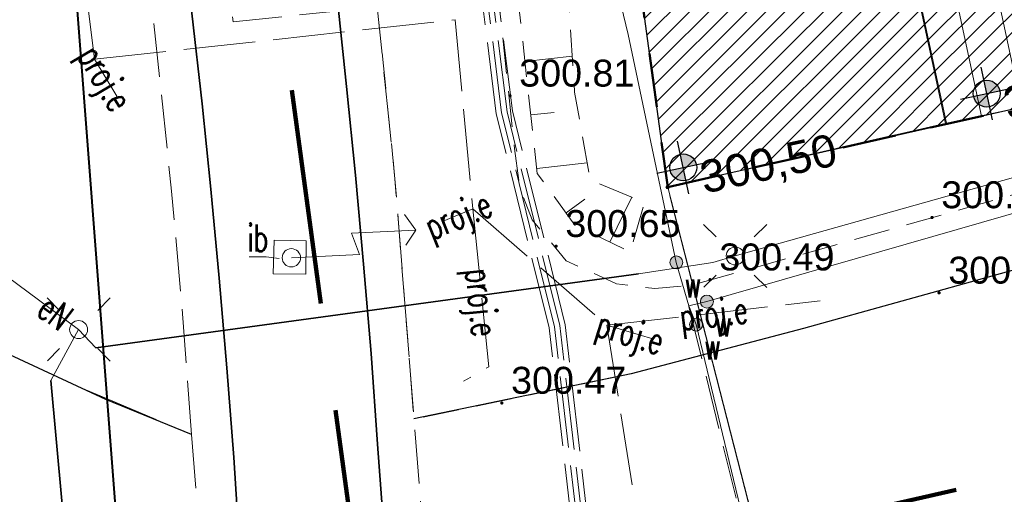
# Model space of a CAD drawing. Header units: metres. Extents: x 6567600 to 13135881, y 5574237 to 11149086.
# Tile 7 of 120: x 6567846 to 6567874, y 5574359 to 5574372. Entities that reach past the tile are written whole.
import ezdxf
from ezdxf.enums import TextEntityAlignment as Align

# ---------------------------------------------------------------- set-up
doc = ezdxf.new("R2010")
doc.units = ezdxf.units.M
for name, pattern in [('zzzxref_260316$0$_MDCP$0$2.0_1.0', [3, 2, -1]), ('zzzxref_260316$0$_MDCP$0$L_0_03', [1, 0.5, -0.5]), ('zzzxref_260316$0$_MDCP$0$L_0_04', [1.5, 1, -0.5]), ('zzzxref_260316$0$_MDCP$0$L_2_50', [2.5, 2, -0.5]), ('zzzxref_260316$0$_MDCP$1$L_0_06', [2, 1.5, -0.5]), ('zzzxref_260316$0$PR1183 Chorzów Metalowców V09_TT$0$Kropki przerywana 1', [2.5, 1.5, -1])]:
    doc.linetypes.add(name, pattern=pattern)
for name, color, linetype, lineweight in [('zzzxref_260316$0$_MDCP$0$EGB_DzialkaEwidencyjna', 7, 'Continuous', 18), ('zzzxref_260316$0$_MDCP$0$EGB_Klasouzytek', 92, 'Continuous', 18), ('zzzxref_260316$0$_MDCP$0$EGB_KonturUzytkuGruntowego', 92, 'Continuous', 18), ('zzzxref_260316$0$_MDCP$0$EGB_PunktGraniczny', 7, 'Continuous', 18), ('zzzxref_260316$0$_MDCP$0$GES_InneUrzadzeniaTowarzyszace_P', 7, 'Continuous', 18), ('zzzxref_260316$0$_MDCP$0$GES_PrzewodElektroenergetyczny', 1, 'Continuous', 18), ('zzzxref_260316$0$_MDCP$0$GES_PrzewodElektroenergetyczny_Projektowany', 7, 'Continuous', 18), ('zzzxref_260316$0$_MDCP$0$GES_UrzadzeniaSiecElektroenergetyczna_P', 7, 'Continuous', 18), ('zzzxref_260316$0$_MDCP$0$GES_UrzadzeniaSiecWodociagowa_P', 7, 'Continuous', 18), ('zzzxref_260316$0$_MDCP$0$GES_UrzadzeniaTowarzyszczaceLiniowe', 7, 'Continuous', 18), ('zzzxref_260316$0$_MDCP$0$KR_ObiektKarto', 7, 'Continuous', 18), ('zzzxref_260316$0$_MDCP$0$MP_LINIE_REGULAC', 135, 'Continuous', 40), ('zzzxref_260316$0$_MDCP$0$OT_Budowle', 7, 'Continuous', 18), ('zzzxref_260316$0$_MDCP$0$OT_Komunikacja', 7, 'Continuous', 18), ('zzzxref_260316$0$_MDCP$0$OT_Skarpa', 7, 'Continuous', 18), ('zzzxref_260316$0$_MDCP$0$OTRS', 7, 'Continuous', 13), ('zzzxref_260316$0$_MDCP$0$OTRS_O', 7, 'Continuous', 20), ('zzzxref_260316$0$_MDCP$0$Z_GRANICE SPRAWDZONE', 100, 'Continuous', 30), ('zzzxref_260316$0$_MDCP$0$Z_ZAKRES', 214, 'Continuous', 90), ('zzzxref_260316$0$_MDCP$1$GES_PrzewodWodociagowy', 5, 'Continuous', 18), ('zzzxref_260316$0$_MDCP$1$GES_PrzewodWodociagowy_Projektowany', 7, 'Continuous', 18)]:
    doc.layers.add(name, color=color, linetype=linetype, lineweight=lineweight)
for name, color, linetype in [('zzzxref_260316$0$PR1183 Chorzów Metalowców V09_TT$0$FORMA - Arch 01 - PZT 0 ZAKRES OPRACOWANIA', 7, 'Continuous'), ('zzzxref_260316$0$PR1183 Chorzów Metalowców V09_TT$0$FORMA - Arch 01 - PZT 1 Strefy', 7, 'Continuous'), ('zzzxref_260316$0$PR1183 Chorzów Metalowców V09_TT$0$FORMA - Arch 01 - PZT-3 Ukształtowanie terenu', 7, 'Continuous'), ('zzzxref_260316$0$PR1183 Chorzów Metalowców V09_TT$0$FORMA - Arch 01 - PZT-3 Zagospodarowanie', 7, 'Continuous')]:
    doc.layers.add(name, color=color, linetype=linetype)
doc.styles.add('zzzxref_260316$0$$TD_AUDIT_GENERATED_(9E133)', font='simplex.shx')
doc.styles.add('zzzxref_260316$0$$TD_AUDIT_GENERATED_(9E16A)', font='arial.ttf', dxfattribs={"width": 0.9})
doc.styles.add('zzzxref_260316$0$$TD_AUDIT_GENERATED_(B0E6E)', font='arial.ttf')
doc.linetypes.add('zzzxref_260316$0$_MDCP$0$MPNLZ', pattern='A,6,-2,[35,msgB.shx,S=0.016,R=0,X=-1,Y=0],6', length=14)
pattern_1 = [(45, (0, 1.2501), (-0.265165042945, 0.265165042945), [])]

# ---------------------------------------------------------------- blocks, each defined once
blk = doc.blocks.new('zzzxref_260316$0$_MDCP$0$OTRS')
at = {"layer": 'zzzxref_260316$0$_MDCP$0$OTRS', "color": 0, "lineweight": -3, "const_width": 0.09}
blk.add_lwpolyline([(-0.045, 0, 1), (0.045, 0, 1)], format="xyb", close=True, dxfattribs=at)
at = {"layer": 'zzzxref_260316$0$_MDCP$0$OTRS_O', "color": 0, "style": 'zzzxref_260316$0$$TD_AUDIT_GENERATED_(9E16A)'}
blk.add_attdef('RZEDNA', (0.514, 0.515), '', height=1.5, dxfattribs=at)
blk = doc.blocks.new('zzzxref_260316$0$_MDCP$0$other_SUWW')
at = {"linetype": 'Continuous', "lineweight": 18}
blk.add_hatch(color=0, dxfattribs=at).paths.add_polyline_path([(0, -0.361, 1), (0, 0.361, 1)])
at = {"color": 0, "linetype": 'Continuous', "lineweight": 18}
blk.add_circle((0, 0), 0.361, dxfattribs=at)
blk = doc.blocks.new('zzzxref_260316$0$_MDCP$0$other_SUEO')
at = {"color": 0, "linetype": 'Continuous', "lineweight": 18, "flags": 128}
for points in [[(-1.06, 1.06), (-1.76, 1.76)], [(1.76, 1.76), (1.06, 1.06)], [(-1.74, -1.74), (-1.06, -1.06)], [(1.06, -1.06), (1.76, -1.76)]]:
    blk.add_lwpolyline(points, dxfattribs=at)
at = {"color": 0, "linetype": 'Continuous', "lineweight": 18}
blk.add_circle((0, 0), 0.5, dxfattribs=at)
blk = doc.blocks.new('zzzxref_260316$0$_MDCP$0$other_SUPY')
at = {"color": 0, "linetype": 'Continuous', "lineweight": 18, "flags": 128}
for points in [[(-1.2, 7), (-2.1, 6.4)], [(0, 0), (0, 3.8), (-1.2, 3.4), (-1.2, 7)], [(-1.2, 7), (-0.4, 6.4)]]:
    blk.add_lwpolyline(points, dxfattribs=at)
at = {"color": 0, "linetype": 'Continuous', "lineweight": 18}
blk.add_circle((0, 0), 0.51, dxfattribs=at)
blk = doc.blocks.new('zzzxref_260316$0$_MDCP$0$EGPG_N')
at = {"linetype": 'Continuous', "lineweight": 13}
blk.add_hatch(color=0, dxfattribs=at).paths.add_polyline_path([(0, -0.1, 1), (0, 0.1, 1)])
at = {"color": 0, "linetype": 'Continuous', "lineweight": 13}
blk.add_circle((0, 0), 0.1, dxfattribs=at)
blk = doc.blocks.new('zzzxref_260316$0$_MDCP$0$L_0_02_1')
at = {"color": 0}
blk.add_point((0, 0), dxfattribs=at)
blk = doc.blocks.new('zzzxref_260316$0$_MDCP$0$L_0_02_2')
at = {"color": 0}
blk.add_point((0, 0), dxfattribs=at)
blk = doc.blocks.new('zzzxref_260316$0$PR1183 Chorzów Metalowców V09_TT$0$Koty wysokościowe_59', base_point=(6567864.602, 5574367.107))
at = {"layer": 'zzzxref_260316$0$PR1183 Chorzów Metalowców V09_TT$0$FORMA - Arch 01 - PZT-3 Ukształtowanie terenu', "linetype": 'Continuous', "lineweight": 25}
for points in [[(6567864.602, 5574367.107), (6567864.969, 5574367.186), (6567864.911, 5574367.32), (6567864.806, 5574367.422), (6567864.67, 5574367.476), (6567864.524, 5574367.474)], [(6567864.602, 5574367.107), (6567864.236, 5574367.029), (6567864.294, 5574366.894), (6567864.399, 5574366.792), (6567864.535, 5574366.738), (6567864.681, 5574366.741)]]:
    blk.add_hatch(color=6, dxfattribs=at).paths.add_polyline_path(points)
at = {"layer": 'zzzxref_260316$0$PR1183 Chorzów Metalowców V09_TT$0$FORMA - Arch 01 - PZT-3 Ukształtowanie terenu', "color": 6, "linetype": 'Continuous', "lineweight": 25}
for p, q in [((6567864.76, 5574366.374), (6567864.445, 5574367.841)), ((6567863.869, 5574366.95), (6567865.336, 5574367.265))]:
    blk.add_line(p, q, dxfattribs=at)
blk.add_circle((6567864.602, 5574367.107), 0.375, dxfattribs=at)
at = {"layer": 'zzzxref_260316$0$PR1183 Chorzów Metalowców V09_TT$0$FORMA - Arch 01 - PZT-3 Ukształtowanie terenu', "color": 6, "lineweight": 25, "insert": (6567865.22, 5574366.211), "char_height": 0.9, "attachment_point": 7, "rotation": 12.1296, "style": 'zzzxref_260316$0$$TD_AUDIT_GENERATED_(B0E6E)'}
blk.add_mtext('\\A1;{\\pql;\\fArial|b0|i0|c238|p0;\\W1.000000;300,50}', dxfattribs=at)
blk = doc.blocks.new('zzzxref_260316$0$PR1183 Chorzów Metalowców V09_TT$0$Koty wysokościowe_58', base_point=(6567873.049, 5574369.164))
at = {"layer": 'zzzxref_260316$0$PR1183 Chorzów Metalowców V09_TT$0$FORMA - Arch 01 - PZT-3 Ukształtowanie terenu', "linetype": 'Continuous', "lineweight": 25}
for points in [[(6567873.049, 5574369.164), (6567873.416, 5574369.242), (6567873.358, 5574369.377), (6567873.253, 5574369.479), (6567873.117, 5574369.532), (6567872.971, 5574369.53)], [(6567873.049, 5574369.164), (6567872.683, 5574369.085), (6567872.741, 5574368.95), (6567872.846, 5574368.849), (6567872.982, 5574368.795), (6567873.128, 5574368.797)]]:
    blk.add_hatch(color=6, dxfattribs=at).paths.add_polyline_path(points)
at = {"layer": 'zzzxref_260316$0$PR1183 Chorzów Metalowców V09_TT$0$FORMA - Arch 01 - PZT-3 Ukształtowanie terenu', "color": 6, "linetype": 'Continuous', "lineweight": 25}
for p, q in [((6567873.207, 5574368.43), (6567872.892, 5574369.897)), ((6567872.316, 5574369.006), (6567873.783, 5574369.321))]:
    blk.add_line(p, q, dxfattribs=at)
blk.add_circle((6567873.049, 5574369.164), 0.375, dxfattribs=at)
at = {"layer": 'zzzxref_260316$0$PR1183 Chorzów Metalowców V09_TT$0$FORMA - Arch 01 - PZT-3 Ukształtowanie terenu', "color": 6, "lineweight": 25, "insert": (6567873.667, 5574368.268), "char_height": 0.9, "attachment_point": 7, "rotation": 12.1296, "style": 'zzzxref_260316$0$$TD_AUDIT_GENERATED_(B0E6E)'}
blk.add_mtext('\\A1;{\\pql;\\fArial|b0|i0|c238|p0;\\W1.000000;300,40}', dxfattribs=at)
blk = doc.blocks.new('zzzxref_260316$0$PR1183 Chorzów Metalowców V09_TT$0$Linia_4', base_point=(6567872.906, 5574368.539))
at = {"layer": 'zzzxref_260316$0$PR1183 Chorzów Metalowców V09_TT$0$FORMA - Arch 01 - PZT-3 Zagospodarowanie', "color": 7, "linetype": 'Continuous', "lineweight": 35}
for q in [(6567869.729, 5574381.54), (6567870.462, 5574381.698)]:
    blk.add_line((6567870.017, 5574381.985), q, dxfattribs=at)
at = {"layer": 'zzzxref_260316$0$PR1183 Chorzów Metalowców V09_TT$0$FORMA - Arch 01 - PZT-3 Zagospodarowanie', "color": 7, "linetype": 'Continuous', "lineweight": 18}
blk.add_line((6567872.906, 5574368.539), (6567870.017, 5574381.985), dxfattribs=at)
blk = doc.blocks.new('zzzxref_260316')
at = {"layer": 'zzzxref_260316$0$PR1183 Chorzów Metalowców V09_TT$0$FORMA - Arch 01 - PZT 1 Strefy', "linetype": 'Continuous', "lineweight": 0, "true_color": 0x606060}
h = blk.add_hatch(dxfattribs=at)
h.set_pattern_fill('ANSI31', color=251, scale=3, style=0)
h.set_pattern_definition(pattern_1)
h.paths.add_polyline_path([(6567871.897, 5574369.582), (6567874.014, 5574370.037), (6567873.643, 5574371.762), (6567903.422, 5574378.162), (6567909.835, 5574381.687), (6567906.331, 5574397.99), (6567901.444, 5574396.94), (6567900.638, 5574400.689, 0.414214), (6567899.925, 5574401.149), (6567899.749, 5574401.111), (6567903.66, 5574382.913), (6567879.003, 5574377.614), (6567879.525, 5574375.189), (6567879.51, 5574375.186), (6567873.199, 5574373.83), (6567872.678, 5574376.254), (6567872.546, 5574376.226), (6567856.579, 5574450.519), (6567867.702, 5574452.91), (6567867.644, 5574453.192), (6567854.542, 5574450.478), (6567857.367, 5574437.331), (6567857.331, 5574437.354), (6567866.955, 5574392.574), (6567867.301, 5574390.966), (6567869.023, 5574382.952), (6567871.013, 5574373.692), (6567871.082, 5574373.375), (6567871.526, 5574371.307)])
at = {"layer": 'zzzxref_260316$0$PR1183 Chorzów Metalowców V09_TT$0$FORMA - Arch 01 - PZT 1 Strefy', "linetype": 'Continuous', "lineweight": 0, "true_color": 0x577933}
h = blk.add_hatch(dxfattribs=at)
h.set_pattern_fill('ANSI31', color=77, scale=3, style=0)
h.set_pattern_definition(pattern_1)
h.paths.add_polyline_path([(6567864.17, 5574367.81), (6567871.927, 5574369.589), (6567854.229, 5574451.933), (6567851.221, 5574451.287), (6567848.845, 5574450.177), (6567851.441, 5574441.29), (6567857.873, 5574413.783)])
at = {"layer": 'zzzxref_260316$0$_MDCP$0$EGB_DzialkaEwidencyjna', "linetype": 'Continuous', "lineweight": 18}
for p, q in [((6567870.09, 5574563.29), (6567937.22, 5574576.21)), ((6567937.22, 5574576.21), (6567953.2, 5574485.85)), ((6567849.51, 5574552.26), (6567921.55, 5574569.11)), ((6567921.55, 5574569.11), (6567849.51, 5574552.26)), ((6567921.55, 5574569.11), (6567946.41, 5574443.1)), ((6567946.41, 5574443.1), (6567921.55, 5574569.11)), ((6567848.19, 5574557.83), (6567870.09, 5574563.29)), ((6567849.51, 5574552.26), (6567848.19, 5574557.83)), ((6567830.11, 5574547.72), (6567849.51, 5574552.26)), ((6567829, 5574518.49), (6567830.11, 5574547.72)), ((6567851.37, 5574441.53), (6567829, 5574518.49)), ((6567953.2, 5574485.85), (6567954.34, 5574479.4)), ((6567954.34, 5574479.4), (6567964.63, 5574421.22)), ((6567946.41, 5574443.1), (6567945.87, 5574426.93)), ((6567945.87, 5574426.93), (6567946.41, 5574443.1)), ((6567857.95, 5574413.39), (6567851.37, 5574441.53)), ((6567945.87, 5574426.93), (6567941.78, 5574411.28)), ((6567941.78, 5574411.28), (6567945.87, 5574426.93)), ((6567964.63, 5574421.22), (6567961.98, 5574385.01)), ((6567864.17, 5574367.81), (6567857.95, 5574413.39)), ((6567857.984, 5574413.142), (6567864.136, 5574368.058)), ((6567941.78, 5574411.28), (6567926.87, 5574389.48)), ((6567926.87, 5574389.48), (6567941.78, 5574411.28)), ((6567926.87, 5574389.48), (6567903.73, 5574376.76)), ((6567903.73, 5574376.76), (6567926.87, 5574389.48)), ((6567961.98, 5574385.01), (6567940.38, 5574379.35)), ((6567940.38, 5574379.35), (6567927.03, 5574350.99)), ((6567903.73, 5574376.76), (6567864.17, 5574367.81)), ((6567864.17, 5574367.81), (6567903.73, 5574376.76)), ((6567869.98, 5574345.11), (6567864.17, 5574367.81)), ((6567864.232, 5574367.568), (6567869.918, 5574345.352)), ((6567921.32, 5574359.06), (6567869.98, 5574345.11)), ((6567923.464, 5574348.631), (6567921.32, 5574359.06)), ((6567927.03, 5574350.99), (6567923.464, 5574348.631))]:
    blk.add_line(p, q, dxfattribs=at)
at = {"layer": 'zzzxref_260316$0$_MDCP$0$EGB_Klasouzytek', "lineweight": 18}
for points in [[(6567903.73, 5574376.76), (6567864.17, 5574367.81), (6567857.95, 5574413.39), (6567851.37, 5574441.53)], [(6567857.95, 5574413.39), (6567862.49, 5574380.1), (6567864.17, 5574367.81), (6567869.98, 5574345.11)]]:
    blk.add_lwpolyline(points, dxfattribs=at)
at = {"layer": 'zzzxref_260316$0$_MDCP$0$EGB_KonturUzytkuGruntowego', "linetype": 'zzzxref_260316$0$_MDCP$0$L_0_03', "lineweight": 18, "flags": 128}
blk.add_lwpolyline([(6567903.73, 5574376.76), (6567864.17, 5574367.81), (6567862.49, 5574380.1), (6567857.95, 5574413.39), (6567851.37, 5574441.53), (6567829, 5574518.49), (6567830.11, 5574547.72)], dxfattribs=at)
at = {"layer": 'zzzxref_260316$0$_MDCP$0$EGB_KonturUzytkuGruntowego', "linetype": 'zzzxref_260316$0$_MDCP$0$L_0_03', "lineweight": 18}
blk.add_lwpolyline([(6567864.17, 5574367.81), (6567869.98, 5574345.11)], dxfattribs=at)
at = {"layer": 'zzzxref_260316$0$_MDCP$0$EGB_PunktGraniczny'}
blk.add_point((6567864.17, 5574367.81), dxfattribs=at)
at = {"layer": 'zzzxref_260316$0$_MDCP$0$GES_PrzewodElektroenergetyczny', "color": 1, "linetype": 'Continuous', "lineweight": 18, "flags": 128}
for points in [[(6567865.43, 5574365.71), (6567866.05, 5574365.89), (6567896.56, 5574374.5), (6567904.27, 5574376.45), (6567911.08, 5574378.87), (6567917.57, 5574382.21), (6567923.68, 5574386.39), (6567927.96, 5574390.03), (6567932.71, 5574394.95), (6567937.44, 5574401.32), (6567941.37, 5574408.93), (6567944.03, 5574416.87), (6567946.43, 5574428.12), (6567947.07, 5574438.02), (6567946.76, 5574445.07), (6567943.54, 5574465.05), (6567937.11, 5574496.16), (6567934.67, 5574502.03), (6567928.51, 5574535.24), (6567922.19, 5574569.25)], [(6567865.43, 5574365.71), (6567863.36, 5574365.39), (6567848.26, 5574363.33), (6567847.78, 5574363.84), (6567832, 5574375.56)]]:
    blk.add_lwpolyline(points, dxfattribs=at)
at = {"layer": 'zzzxref_260316$0$_MDCP$0$GES_PrzewodElektroenergetyczny', "color": 1, "linetype": 'Continuous', "lineweight": 18}
blk.add_lwpolyline([(6567847.78, 5574363.84), (6567847.01, 5574362.42), (6567849.008, 5574340.484)], dxfattribs=at)
at = {"layer": 'zzzxref_260316$0$_MDCP$0$GES_PrzewodElektroenergetyczny_Projektowany', "color": 1, "linetype": 'zzzxref_260316$0$_MDCP$0$L_2_50', "lineweight": 18}
for points in [[(6567863.28, 5574345.6), (6567861.17, 5574363.95), (6567859.7, 5574369.91), (6567857.85, 5574384.71), (6567853.27, 5574407.6), (6567857.07, 5574413.91), (6567851.02, 5574440.09), (6567845.91, 5574440.13), (6567840.48, 5574462.92)], [(6567863.44, 5574345.55), (6567861.32, 5574363.97), (6567859.85, 5574369.93), (6567858, 5574384.73), (6567853.42, 5574407.58), (6567857.22, 5574413.88), (6567851.14, 5574440.24), (6567846.03, 5574440.28), (6567840.62, 5574462.96)], [(6567862.97, 5574345.7), (6567860.87, 5574363.89), (6567859.4, 5574369.85), (6567857.55, 5574384.66), (6567852.95, 5574407.66), (6567856.75, 5574413.96), (6567850.78, 5574439.79), (6567845.68, 5574439.84), (6567840.19, 5574462.85)], [(6567863.13, 5574345.65), (6567861.02, 5574363.92), (6567859.55, 5574369.88), (6567857.7, 5574384.68), (6567853.11, 5574407.63), (6567856.91, 5574413.93), (6567850.9, 5574439.94), (6567845.79, 5574439.99), (6567840.33, 5574462.89)], [(6567838.66, 5574382.16), (6567847.42, 5574377.99), (6567848.22, 5574371.37), (6567858.26, 5574372.47), (6567858.75, 5574367.2), (6567862.48, 5574363.96), (6567865.16, 5574346.93), (6567862.035, 5574342.183)]]:
    blk.add_lwpolyline(points, dxfattribs=at)
at = {"layer": 'zzzxref_260316$0$_MDCP$0$GES_PrzewodElektroenergetyczny_Projektowany', "color": 1, "linetype": 'zzzxref_260316$0$_MDCP$0$L_2_50', "lineweight": 18, "flags": 128}
for points in [[(6567848.22, 5574371.37), (6567848.84, 5574370.34)], [(6567858.75, 5574367.2), (6567857.92, 5574366.86)], [(6567858.75, 5574367.2), (6567859.19, 5574362.8), (6567858.49, 5574362.4)], [(6567862.48, 5574363.96), (6567868.41, 5574364.64)], [(6567862.48, 5574363.96), (6567863.78, 5574363.57)]]:
    blk.add_lwpolyline(points, dxfattribs=at)
at = {"layer": 'zzzxref_260316$0$_MDCP$0$GES_UrzadzeniaTowarzyszczaceLiniowe', "color": 7, "linetype": 'Continuous', "lineweight": 35, "flags": 128}
blk.add_lwpolyline([(6567863.36, 5574365.39), (6567848.26, 5574363.33)], dxfattribs=at)
at = {"layer": 'zzzxref_260316$0$_MDCP$0$GES_UrzadzeniaTowarzyszczaceLiniowe', "color": 7, "linetype": 'Continuous', "lineweight": 35}
blk.add_lwpolyline([(6567847.01, 5574362.42), (6567849.008, 5574340.484)], dxfattribs=at)
at = {"layer": 'zzzxref_260316$0$_MDCP$0$KR_ObiektKarto', "linetype": 'Continuous', "lineweight": 18, "flags": 128}
for points in [[(6567860.198, 5574371.309), (6567861.516, 5574371.454)], [(6567860.361, 5574369.818), (6567861.014, 5574369.89)], [(6567860.525, 5574368.327), (6567861.927, 5574368.481)], [(6567861.342, 5574367.089), (6567861.866, 5574367.471)], [(6567862.561, 5574366.277), (6567863.171, 5574367.529)]]:
    blk.add_lwpolyline(points, dxfattribs=at)
at = {"layer": 'zzzxref_260316$0$_MDCP$0$MP_LINIE_REGULAC', "linetype": 'zzzxref_260316$0$_MDCP$0$MPNLZ', "flags": 128}
blk.add_lwpolyline([(6567850.203, 5574340.64), (6567845.014, 5574408.349), (6567815.314, 5574531.714), (6567826.921, 5574548.2), (6567848.668, 5574553.025)], dxfattribs=at)
at = {"layer": 'zzzxref_260316$0$_MDCP$0$OT_Budowle', "color": 7, "linetype": 'Continuous', "lineweight": 18, "flags": 128}
blk.add_lwpolyline([(6567854.11, 5574366.31), (6567854.1, 5574365.38), (6567853.19, 5574365.39), (6567853.22, 5574366.33)], close=True, dxfattribs=at)
at = {"layer": 'zzzxref_260316$0$_MDCP$0$OT_Budowle', "color": 7, "linetype": 'Continuous', "lineweight": 15}
blk.add_lwpolyline([(6567853.358, 5574365.816), (6567853, 5574365.865), (6567852.528, 5574365.865)], dxfattribs=at)
at = {"layer": 'zzzxref_260316$0$_MDCP$0$OT_Komunikacja', "color": 7, "linetype": 'Continuous', "lineweight": 25, "flags": 128}
for points in [[(6567878.894, 5574366.917), (6567867.949, 5574363.87), (6567863.154, 5574362.61), (6567857.11, 5574361.35)], [(6567850.92, 5574360.92), (6567848.54, 5574361.89), (6567845.73, 5574363.2), (6567844, 5574364.26), (6567842.76, 5574365.31), (6567841.8, 5574366.55)]]:
    blk.add_lwpolyline(points, dxfattribs=at)
at = {"layer": 'zzzxref_260316$0$_MDCP$0$OT_Komunikacja', "color": 7, "linetype": 'Continuous', "lineweight": 35}
for points in [[(6567821.69, 5574506.72), (6567844.97, 5574407.21), (6567845.53, 5574404.75), (6567846.07, 5574402.32), (6567847.1, 5574397.41), (6567847.57, 5574394.98), (6567847.771, 5574393.56), (6567848.45, 5574390.06), (6567848.87, 5574387.58), (6567849.27, 5574385.1), (6567849.64, 5574382.63), (6567850, 5574380.17), (6567850.33, 5574377.66), (6567850.64, 5574375.19), (6567851.22, 5574370.13), (6567851.46, 5574367.75), (6567851.69, 5574365.27), (6567851.9, 5574362.77), (6567852.1, 5574360.28), (6567852.26, 5574357.8)], [(6567825.64, 5574507.36), (6567848.98, 5574407.6), (6567849.55, 5574405.16), (6567850.09, 5574402.71), (6567850.6, 5574400.27), (6567851.1, 5574397.82), (6567851.58, 5574395.37), (6567852.04, 5574392.91), (6567852.48, 5574390.43), (6567852.89, 5574387.97), (6567853.29, 5574385.49), (6567853.67, 5574383.03), (6567854.02, 5574380.55), (6567854.35, 5574378.08), (6567854.66, 5574375.6), (6567854.97, 5574373.1), (6567855.23, 5574370.61), (6567855.48, 5574368.14), (6567855.71, 5574365.66), (6567855.92, 5574363.17), (6567856.1, 5574360.65), (6567856.28, 5574358.16)]]:
    blk.add_lwpolyline(points, dxfattribs=at)
at = {"layer": 'zzzxref_260316$0$_MDCP$0$OT_Komunikacja', "color": 7, "linetype": 'zzzxref_260316$0$_MDCP$0$L_0_04', "lineweight": 18, "flags": 128}
blk.add_lwpolyline([(6567947.515, 5574455.698), (6567948.396, 5574450.424), (6567948.648, 5574448.732), (6567948.975, 5574446.476), (6567949.265, 5574444.281), (6567949.478, 5574440.508), (6567949.478, 5574438.827), (6567949.548, 5574436.345), (6567949.466, 5574434.494), (6567949.331, 5574431.506), (6567949.013, 5574428.567), (6567948.397, 5574424.452), (6567947.845, 5574421.592), (6567946.958, 5574417.848), (6567946.194, 5574415.206), (6567944.955, 5574411.463), (6567944.22, 5574409.565), (6567943.335, 5574407.431), (6567941.896, 5574404.446), (6567940.723, 5574402.331), (6567939.781, 5574400.677), (6567938.516, 5574398.665), (6567936.744, 5574396.084), (6567934.465, 5574393.243), (6567932.327, 5574390.844), (6567928.971, 5574387.543), (6567926.7, 5574385.54), (6567925.032, 5574384.195), (6567923.337, 5574382.935), (6567920.797, 5574381.179), (6567917.606, 5574379.366), (6567914.527, 5574377.737), (6567911.816, 5574376.502), (6567909.558, 5574375.579), (6567907.269, 5574374.816), (6567903.606, 5574373.672), (6567899.382, 5574372.528), (6567894.891, 5574371.274), (6567878.894, 5574366.917), (6567867.949, 5574363.87), (6567863.154, 5574362.61), (6567857.11, 5574361.35), (6567856.863, 5574364.456), (6567856.582, 5574368.039), (6567856.09, 5574372.83), (6567857, 5574372.9), (6567856.31, 5574378.9), (6567855.79, 5574382.87), (6567855.18, 5574386.83), (6567854.51, 5574390.76), (6567853.78, 5574394.71), (6567853.05, 5574398.63), (6567852.19, 5574402.6), (6567849.76, 5574413.26), (6567849.89, 5574414.22), (6567851.83, 5574414.67), (6567851.37, 5574416.66), (6567854.58, 5574417.42), (6567850.88, 5574432.39), (6567845.96, 5574431.22), (6567840.92, 5574450.67), (6567838.96, 5574456.25), (6567831.07, 5574490.06), (6567830.27, 5574495.98), (6567829, 5574501.83), (6567827.92, 5574506.7), (6567826.86, 5574511.56), (6567826.08, 5574515.52), (6567825.4, 5574519.47), (6567824.95, 5574522.44), (6567824.5, 5574526.43), (6567824.25, 5574529.43), (6567824.08, 5574532.42), (6567824.01, 5574536.4), (6567824.25, 5574539.41), (6567825.44, 5574545.29), (6567826.09, 5574547.18), (6567826.92, 5574548.98), (6567827.87, 5574550.71), (6567829, 5574552.37), (6567849.24, 5574556.86), (6567847.84, 5574562.43), (6567850.42, 5574563.07), (6567851, 5574562.82), (6567857.08, 5574558.64), (6567878.36, 5574563.51), (6567907.32, 5574570.28), (6567907.73, 5574567.88), (6567878.94, 5574561.2), (6567857.62, 5574556.33), (6567833.07, 5574550.68), (6567832.17, 5574550.48), (6567830.79, 5574549.8), (6567829.67, 5574548.79), (6567828.68, 5574547.02), (6567827.68, 5574544.22), (6567827.06, 5574541.37), (6567826.61, 5574538.33), (6567826.47, 5574535.3), (6567826.62, 5574531.27), (6567826.93, 5574527.32), (6567827.29, 5574523.8), (6567827.81, 5574520.34), (6567828.64, 5574515.44), (6567829.22, 5574512.47), (6567831.34, 5574502.7), (6567832, 5574502.04), (6567832.86, 5574501.86), (6567835.48, 5574490.39), (6567838.69, 5574476.72), (6567840.94, 5574477.22), (6567842.1, 5574472.29), (6567839.84, 5574471.76), (6567843.24, 5574457.14), (6567846.41, 5574443.89), (6567846.82, 5574442.27), (6567847.04, 5574441.61), (6567847.42, 5574441.08), (6567847.97, 5574440.71), (6567848.63, 5574440.56), (6567849.32, 5574440.61), (6567851.19, 5574441.04), (6567854.02, 5574429.39), (6567857.72, 5574414.07), (6567855.38, 5574413.53), (6567854.43, 5574412.7), (6567853.63, 5574411.68), (6567853.17, 5574410.72), (6567853.12, 5574409.71), (6567854.26, 5574404.84), (6567855.51, 5574399), (6567857.01, 5574391.2), (6567857.79, 5574386.18), (6567858.35, 5574382.21), (6567859.02, 5574377.27), (6567859.909, 5574368.887), (6567860.055, 5574367.78), (6567860.402, 5574366.895), (6567861.348, 5574365.757), (6567862.743, 5574365.112), (6567863.812, 5574364.983), (6567864.873, 5574365.082), (6567875.385, 5574368.045), (6567887.169, 5574371.344), (6567894.86, 5574373.433), (6567904.193, 5574375.979), (6567909.986, 5574377.842), (6567913.714, 5574379.575), (6567916.29, 5574380.93), (6567919.833, 5574382.929), (6567921.94, 5574384.465), (6567924.837, 5574386.597), (6567926.974, 5574388.488), (6567928.91, 5574390.273), (6567932.797, 5574394.443), (6567936.263, 5574399.014), (6567938.789, 5574403.047), (6567940.719, 5574406.619), (6567942.6, 5574410.97), (6567944.237, 5574415.951), (6567945.095, 5574418.932), (6567946.005, 5574422.667), (6567946.916, 5574428.255), (6567947.357, 5574433.537), (6567947.446, 5574438.626), (6567947.184, 5574444.294), (6567946.685, 5574448.233), (6567946.054, 5574452.175), (6567945.029, 5574458.386), (6567942.856, 5574469.729), (6567945.871, 5574465.435)], close=True, dxfattribs=at)
at = {"layer": 'zzzxref_260316$0$_MDCP$0$OT_Komunikacja', "color": 7, "linetype": 'zzzxref_260316$0$_MDCP$1$L_0_06', "lineweight": 18}
blk.add_lwpolyline([(6567817.142, 5574457.023), (6567819.924, 5574445.478), (6567821.705, 5574438.078), (6567824.37, 5574426.61), (6567825.318, 5574422.062), (6567826.252, 5574417.257), (6567827.277, 5574410.583), (6567828.114, 5574405.156), (6567829.154, 5574397.295), (6567830.088, 5574389.183), (6567830.723, 5574381.004), (6567831.569, 5574370.079), (6567831.824, 5574366.948), (6567841.8, 5574366.55), (6567842.76, 5574365.31), (6567844, 5574364.26), (6567845.73, 5574363.2), (6567847.691, 5574362.286), (6567848.554, 5574361.921), (6567850.92, 5574360.92), (6567851.08, 5574358.976)], dxfattribs=at)
at = {"layer": 'zzzxref_260316$0$_MDCP$0$OT_Komunikacja', "color": 7, "linetype": 'zzzxref_260316$0$_MDCP$1$L_0_06', "lineweight": 18, "flags": 128}
blk.add_lwpolyline([(6567850.92, 5574360.92), (6567850.628, 5574364.79), (6567850.365, 5574367.7), (6567850.066, 5574370.585), (6567849.745, 5574373.479), (6567851.93, 5574373.729), (6567852.08, 5574372.41), (6567856.09, 5574372.83), (6567856.582, 5574368.039), (6567856.863, 5574364.456), (6567857.11, 5574361.35), (6567857.403, 5574357.729), (6567857.648, 5574352.63), (6567857.878, 5574345.927), (6567857.957, 5574342.944), (6567855.759, 5574342.908), (6567853.93, 5574342.88)], dxfattribs=at)
at = {"layer": 'zzzxref_260316$0$_MDCP$0$OT_Skarpa', "color": 7, "linetype": 'zzzxref_260316$0$_MDCP$0$L_0_04', "lineweight": 18, "flags": 128}
blk.add_lwpolyline([(6567836.9, 5574495.68), (6567838.52, 5574491.11), (6567840.59, 5574480.86), (6567843.46, 5574480.36), (6567848.13, 5574462.83), (6567851.9, 5574444.67), (6567858.01, 5574426.68), (6567860.79, 5574412.31), (6567856.48, 5574410.59), (6567857.58, 5574403.57), (6567859.68, 5574394.97), (6567860.62, 5574385.5), (6567861.58, 5574370.45), (6567862.01, 5574368.01), (6567863.53, 5574367.38), (6567863.13, 5574366), (6567861.59, 5574366.75), (6567860.54, 5574368.19), (6567859.27, 5574379.76), (6567857.79, 5574389.9), (6567858.03, 5574392), (6567857.57, 5574394.08), (6567856.6, 5574396.01), (6567853.99, 5574408.75), (6567853.94, 5574410.45), (6567854.9, 5574412.03), (6567856.04, 5574412.96), (6567858.35, 5574413.64), (6567855.26, 5574426.79), (6567851.62, 5574441.38), (6567849.42, 5574443.2), (6567847.4, 5574447.15), (6567844.89, 5574462.43), (6567841.18, 5574478.32), (6567838.55, 5574479.72), (6567836.83, 5574487.4), (6567833.76, 5574501.75)], close=True, dxfattribs=at)
at = {"layer": 'zzzxref_260316$0$_MDCP$0$Z_GRANICE SPRAWDZONE', "linetype": 'ByBlock', "flags": 128}
blk.add_lwpolyline([(6567830.11, 5574547.72), (6567849.531, 5574552.262), (6567921.55, 5574569.11), (6567946.41, 5574443.1), (6567945.87, 5574426.93), (6567941.769, 5574411.258), (6567926.87, 5574389.48), (6567903.73, 5574376.76), (6567864.17, 5574367.81), (6567857.95, 5574413.39), (6567851.37, 5574441.53), (6567829, 5574518.49), (6567830.11, 5574547.72)], dxfattribs=at)
at = {"layer": 'zzzxref_260316$0$_MDCP$0$Z_ZAKRES', "linetype": 'zzzxref_260316$0$_MDCP$0$2.0_1.0', "lineweight": 140, "ltscale": 3}
blk.add_lwpolyline([(6567820.407, 5574555.719), (6567847.232, 5574561.997), (6567929.356, 5574581.206), (6567956.443, 5574443.911), (6567955.827, 5574425.481), (6567951.015, 5574407.07), (6567933.777, 5574381.866), (6567907.312, 5574367.318), (6567855.739, 5574355.65), (6567852.582, 5574378.747), (6567848.105, 5574411.572), (6567841.693, 5574438.994), (6567818.946, 5574517.253)], close=True, dxfattribs=at)
at = {"layer": 'zzzxref_260316$0$_MDCP$1$GES_PrzewodWodociagowy', "color": 5, "linetype": 'Continuous', "lineweight": 18}
blk.add_lwpolyline([(6567827.542, 5574374.609), (6567833.78, 5574375.29), (6567857.1, 5574378.14), (6567861.43, 5574378.88), (6567863.07, 5574372.06), (6567864.41, 5574365.71), (6567864.76, 5574364.5), (6567864.96, 5574363.98), (6567869.44, 5574345.36)], dxfattribs=at)
at = {"layer": 'zzzxref_260316$0$_MDCP$1$GES_PrzewodWodociagowy', "color": 5, "linetype": 'Continuous', "lineweight": 18, "flags": 128}
blk.add_lwpolyline([(6567864.76, 5574364.5), (6567865.26, 5574364.62), (6567879.87, 5574368.83), (6567891.58, 5574371.22)], dxfattribs=at)
at = {"layer": 'zzzxref_260316$0$_MDCP$1$GES_PrzewodWodociagowy_Projektowany', "color": 5, "linetype": 'zzzxref_260316$0$_MDCP$1$L_0_06', "lineweight": 18, "flags": 128}
blk.add_lwpolyline([(6567864.76, 5574364.48), (6567869.41, 5574345.6)], dxfattribs=at)
at = {"layer": 'zzzxref_260316$0$PR1183 Chorzów Metalowców V09_TT$0$FORMA - Arch 01 - PZT 0 ZAKRES OPRACOWANIA', "color": 1, "linetype": 'zzzxref_260316$0$PR1183 Chorzów Metalowców V09_TT$0$Kropki przerywana 1', "lineweight": 50}
for p, q in [((6567857.893, 5574413.634), (6567864.17, 5574367.81)), ((6567864.17, 5574367.81), (6567903.73, 5574376.76))]:
    blk.add_line(p, q, dxfattribs=at)
at = {"layer": 'zzzxref_260316$0$PR1183 Chorzów Metalowców V09_TT$0$FORMA - Arch 01 - PZT 1 Strefy', "color": 71, "linetype": 'Continuous', "lineweight": 13, "true_color": 0xaff266}
for p, q in [((6567871.927, 5574369.589), (6567854.229, 5574451.933)), ((6567857.873, 5574413.783), (6567864.17, 5574367.81)), ((6567864.17, 5574367.81), (6567871.927, 5574369.589))]:
    blk.add_line(p, q, dxfattribs=at)
at = {"layer": 'zzzxref_260316$0$PR1183 Chorzów Metalowców V09_TT$0$FORMA - Arch 01 - PZT 1 Strefy', "color": 9, "linetype": 'Continuous', "lineweight": 13}
for p, q in [((6567871.082, 5574373.375), (6567871.526, 5574371.307)), ((6567871.526, 5574371.307), (6567871.897, 5574369.582)), ((6567871.897, 5574369.582), (6567874.014, 5574370.037))]:
    blk.add_line(p, q, dxfattribs=at)
at = {"layer": 'zzzxref_260316$0$PR1183 Chorzów Metalowców V09_TT$0$FORMA - Arch 01 - PZT-3 Zagospodarowanie', "color": 7, "linetype": 'Continuous', "lineweight": 18}
for p, q in [((6567869.039, 5574383.023), (6567871.927, 5574369.589)), ((6567873.199, 5574373.83), (6567874.014, 5574370.037))]:
    blk.add_line(p, q, dxfattribs=at)
at = {"layer": 'zzzxref_260316$0$_MDCP$0$EGB_DzialkaEwidencyjna', "linetype": 'Continuous', "xscale": 0.5, "yscale": 0.5, "zscale": 0.5}
for name, rotation in [('zzzxref_260316$0$_MDCP$0$L_0_02_1', 12.75), ('zzzxref_260316$0$_MDCP$0$L_0_02_2', 284.36)]:
    blk.add_blockref(name, (6567864.17, 5574367.81), dxfattribs=dict(at, rotation=rotation))
at = {"layer": 'zzzxref_260316$0$_MDCP$0$EGB_PunktGraniczny', "linetype": 'Continuous', "xscale": 0.5, "yscale": 0.5, "zscale": 0.5}
blk.add_blockref('zzzxref_260316$0$_MDCP$0$EGPG_N', (6567864.17, 5574367.81), dxfattribs=at)
at = {"layer": 'zzzxref_260316$0$_MDCP$0$GES_InneUrzadzeniaTowarzyszace_P', "linetype": 'Continuous', "xscale": 0.4999999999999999, "yscale": 0.4999999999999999, "zscale": 0.5, "rotation": 272.7942842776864}
blk.add_blockref('zzzxref_260316$0$_MDCP$0$other_SUPY', (6567853.7, 5574365.84), dxfattribs=at)
at = {"layer": 'zzzxref_260316$0$_MDCP$0$GES_UrzadzeniaSiecElektroenergetyczna_P', "linetype": 'Continuous', "xscale": 0.5, "yscale": 0.5, "zscale": 0.5}
for p in [(6567866.05, 5574365.89), (6567847.78, 5574363.84)]:
    blk.add_blockref('zzzxref_260316$0$_MDCP$0$other_SUEO', p, dxfattribs=at)
at = {"layer": 'zzzxref_260316$0$_MDCP$0$GES_UrzadzeniaSiecWodociagowa_P', "color": 5, "linetype": 'Continuous', "xscale": 0.5, "yscale": 0.5, "zscale": 0.5}
for p in [(6567864.41, 5574365.71), (6567865.26, 5574364.62), (6567864.96, 5574363.98)]:
    blk.add_blockref('zzzxref_260316$0$_MDCP$0$other_SUWW', p, dxfattribs=at)
at = {"layer": 'zzzxref_260316$0$_MDCP$0$OTRS', "xscale": 0.5, "yscale": 0.5, "zscale": 0.5}
for p, values in [((6567859.782, 5574370.352, 300.805), {'RZEDNA': '300.81'}), ((6567871.525, 5574366.963, 300.383), {'RZEDNA': '300.38'}), ((6567861.065, 5574366.162, 300.654), {'RZEDNA': '300.65'}), ((6567865.35, 5574365.231, 300.488), {'RZEDNA': '300.49'}), ((6567871.721, 5574364.863, 300.229), {'RZEDNA': '300.23'}), ((6567859.556, 5574361.795, 300.47), {'RZEDNA': '300.47'})]:
    blk.add_blockref('zzzxref_260316$0$_MDCP$0$OTRS', p, dxfattribs=at).add_auto_attribs(values)
at = {"layer": 'zzzxref_260316$0$PR1183 Chorzów Metalowców V09_TT$0$FORMA - Arch 01 - PZT-3 Ukształtowanie terenu', "color": 6, "lineweight": 25}
for name, p in [('zzzxref_260316$0$PR1183 Chorzów Metalowców V09_TT$0$Koty wysokościowe_58', (6567873.049, 5574370.414)), ('zzzxref_260316$0$PR1183 Chorzów Metalowców V09_TT$0$Koty wysokościowe_59', (6567864.602, 5574368.357))]:
    blk.add_blockref(name, p, dxfattribs=at)
at = {"layer": 'zzzxref_260316$0$PR1183 Chorzów Metalowców V09_TT$0$FORMA - Arch 01 - PZT-3 Zagospodarowanie', "color": 7, "linetype": 'Continuous', "lineweight": 18}
blk.add_blockref('zzzxref_260316$0$PR1183 Chorzów Metalowców V09_TT$0$Linia_4', (6567872.906, 5574369.789), dxfattribs=at)
at = {"layer": 'zzzxref_260316$0$_MDCP$0$GES_PrzewodElektroenergetyczny', "color": 1, "lineweight": 15, "style": 'zzzxref_260316$0$$TD_AUDIT_GENERATED_(9E133)', "width": 0.66}
blk.add_text('eN', height=0.75, rotation=-36.6, dxfattribs=at).set_placement((6567847.129, 5574364.323), align=Align.MIDDLE_CENTER)
at = {"layer": 'zzzxref_260316$0$_MDCP$0$GES_PrzewodElektroenergetyczny_Projektowany', "color": 1, "lineweight": 15, "style": 'zzzxref_260316$0$$TD_AUDIT_GENERATED_(9E133)', "width": 0.66}
for rotation, p in [(-59, (6567848.53, 5574370.855)), (-337.7, (6567858.335, 5574367.03)), (-84.3, (6567859.01, 5574364.599)), (-353.5, (6567865.445, 5574364.3)), (-16.7, (6567863.13, 5574363.765))]:
    blk.add_text('proj.e', height=0.75, rotation=rotation, dxfattribs=at).set_placement(p, align=Align.MIDDLE_CENTER)
at = {"layer": 'zzzxref_260316$0$_MDCP$0$GES_UrzadzeniaSiecWodociagowa_P', "color": 5, "lineweight": 15, "style": 'zzzxref_260316$0$$TD_AUDIT_GENERATED_(9E133)', "width": 0.66}
for p in [(6567864.635, 5574365.485), (6567865.485, 5574364.395), (6567865.185, 5574363.755)]:
    blk.add_text('w', height=0.75, rotation=-360, dxfattribs=at).set_placement(p, align=Align.TOP_LEFT)
at = {"layer": 'zzzxref_260316$0$_MDCP$0$OT_Budowle', "color": 7, "lineweight": 15, "style": 'zzzxref_260316$0$$TD_AUDIT_GENERATED_(9E133)', "width": 0.66}
blk.add_text('ib', height=0.75, dxfattribs=at).set_placement((6567852.764, 5574366.39), align=Align.MIDDLE_CENTER)

msp = doc.modelspace()

# ---------------------------------------------------------------- block references
at = {"ltscale": 0.5}
msp.add_blockref('zzzxref_260316', (0, 0), dxfattribs=at)

doc.saveas('drawing.dxf')
